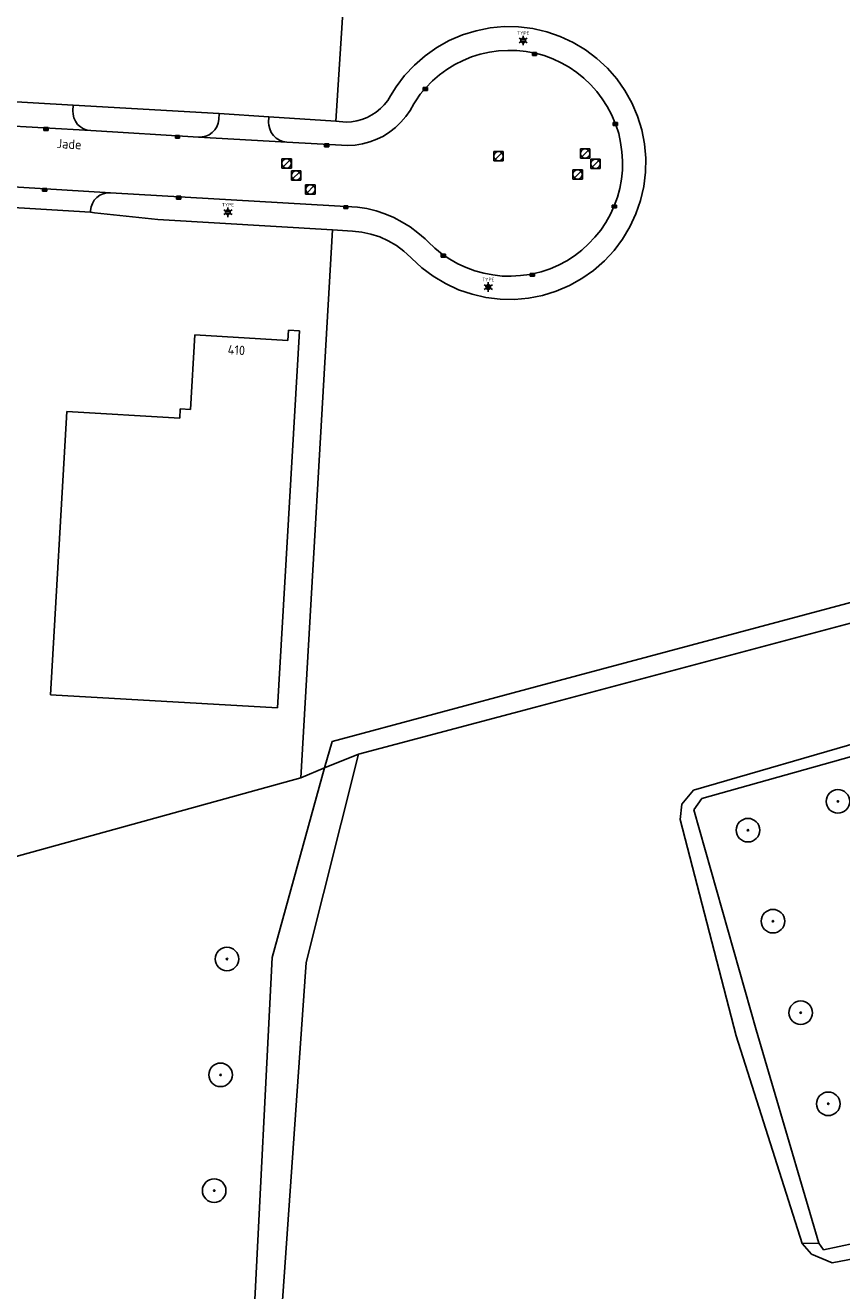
# Model space of a CAD drawing. Header units: metres. Extents: x 102000 to 105000, y 414600 to 420766.
# Tile 144 of 206: x 102946 to 103033, y 419852 to 419987. Entities that reach past the tile are written whole.
import ezdxf
from ezdxf.enums import TextEntityAlignment as Align

# ---------------------------------------------------------------- set-up
doc = ezdxf.new("R2010")
doc.units = ezdxf.units.M
doc.layers.get('0').update_dxf_attribs({"color": 8})
doc.styles.add('MtXpl_NLCS-ISO', font='NLCS-ISO.ttf')
doc.styles.add('NLCS-ISO', font='NLCS-ISO.ttf')

msp = doc.modelspace()

# ---------------------------------------------------------------- hatches: boundary and pattern name
at = {"ltscale": 0.1}
h = msp.add_hatch(color=256, dxfattribs=at)
edge = h.paths.add_edge_path()
edge.add_arc((103032.15, 419904.33), 0.075, 0, 360)
h = msp.add_hatch(color=256, dxfattribs=at)
edge = h.paths.add_edge_path()
edge.add_arc((103022.59, 419901.27), 0.075, 0, 360)
h = msp.add_hatch(color=256, dxfattribs=at)
edge = h.paths.add_edge_path()
edge.add_arc((103025.24, 419891.6), 0.075, 0, 360)
h = msp.add_hatch(color=256, dxfattribs=at)
edge = h.paths.add_edge_path()
edge.add_arc((102967.23, 419887.58), 0.075, 0, 360)
h = msp.add_hatch(color=256, dxfattribs=at)
edge = h.paths.add_edge_path()
edge.add_arc((103028.19, 419881.87), 0.075, 0, 360)
h = msp.add_hatch(color=256, dxfattribs=at)
edge = h.paths.add_edge_path()
edge.add_arc((102966.55, 419875.27), 0.075, 0, 360)
h = msp.add_hatch(color=256, dxfattribs=at)
edge = h.paths.add_edge_path()
edge.add_arc((103031.12, 419872.19), 0.075, 0, 360)
h = msp.add_hatch(color=256, dxfattribs=at)
edge = h.paths.add_edge_path()
edge.add_arc((102965.87, 419862.97), 0.075, 0, 360)

# ---------------------------------------------------------------- linework, layer by layer
for p, q in [((102978.79, 419976.61), (102980.3, 420000)), ((102992.25, 419985.78), (102990.85, 419985.18)), ((102993.7, 419986.23), (102992.25, 419985.78)), ((102995.19, 419986.52), (102993.7, 419986.23)), ((102996.7, 419986.66), (102995.19, 419986.52)), ((102998.22, 419986.63), (102996.7, 419986.66)), ((102999.73, 419986.45), (102998.22, 419986.63)), ((103000, 419986.39), (102999.73, 419986.45)), ((102989.53, 419984.45), (102988.29, 419983.57)), ((102990.85, 419985.18), (102989.53, 419984.45)), ((102995.11, 419983.95), (102996.08, 419984.09)), ((102996.08, 419984.09), (102997.06, 419984.14)), ((102997.06, 419984.14), (102998.04, 419984.12)), ((102998.04, 419984.12), (102999.01, 419984.02)), ((102998.47, 419985.29), (102998.93, 419985.29)), ((102998.47, 419985.09), (102998.93, 419985.09)), ((102988.29, 419983.57), (102987.14, 419982.58)), ((102991.44, 419982.63), (102992.31, 419983.07)), ((102992.31, 419983.07), (102993.22, 419983.44)), ((102993.22, 419983.44), (102994.15, 419983.73)), ((102994.15, 419983.73), (102995.11, 419983.95)), ((102999.01, 419984.02), (102999.97, 419983.84)), ((102999.68, 419983.6), (103000.13, 419983.9)), ((103000.13, 419983.6), (102999.68, 419983.9)), ((102999.68, 419983.6), (103000.13, 419983.9)), ((103000.13, 419983.6), (102999.68, 419983.9)), ((103000.13, 419983.9), (102999.68, 419983.9)), ((102999.68, 419983.9), (102999.68, 419983.6)), ((103000.13, 419983.9), (102999.68, 419983.9)), ((102999.68, 419983.9), (102999.68, 419983.6)), ((102999.68, 419983.6), (103000.13, 419983.6)), ((102999.68, 419983.6), (103000.13, 419983.6)), ((102999.97, 419983.84), (103000, 419983.83)), ((103000.13, 419983.6), (103000.13, 419983.9)), ((103000.13, 419983.6), (103000.13, 419983.9)), ((102986.11, 419981.46), (102985.2, 419980.25)), ((102987.14, 419982.58), (102986.11, 419981.46)), ((102989.07, 419980.91), (102989.81, 419981.55)), ((102989.81, 419981.55), (102990.6, 419982.12)), ((102990.6, 419982.12), (102991.44, 419982.63)), ((102985.2, 419980.25), (102984.62, 419979.31)), ((102987.76, 419979.49), (102988.32, 419980.14)), ((102988.09, 419979.89), (102988.54, 419980.19)), ((102988.54, 419979.89), (102988.09, 419980.19)), ((102988.54, 419980.19), (102988.09, 419980.19)), ((102988.09, 419980.19), (102988.09, 419979.89)), ((102988.32, 419980.14), (102989.07, 419980.91)), ((102988.54, 419979.89), (102988.54, 419980.19)), ((102942.95, 419978.77), (102950.88, 419978.32)), ((102984.31, 419978.82), (102983.95, 419978.37)), ((102984.62, 419979.31), (102984.31, 419978.82)), ((102987.07, 419978.45), (102987.28, 419978.79)), ((102987.28, 419978.79), (102987.76, 419979.49)), ((102988.09, 419979.89), (102988.54, 419979.89)), ((102950.86, 419977.72), (102950.88, 419978.32)), ((102950.88, 419977.36), (102950.86, 419977.72)), ((102950.88, 419978.32), (102966.41, 419977.43)), ((102950.96, 419976.97), (102950.88, 419977.36)), ((102966.41, 419977.43), (102966.37, 419976.78)), ((102966.41, 419977.43), (102971.67, 419977.08)), ((102983.1, 419977.59), (102982.62, 419977.28)), ((102983.55, 419977.96), (102983.1, 419977.59)), ((102983.95, 419978.37), (102983.55, 419977.96)), ((102986.24, 419977.11), (102986.69, 419977.76)), ((102986.69, 419977.76), (102987.07, 419978.45)), ((102940.7, 419976.31), (102952.78, 419975.61)), ((102951.13, 419976.6), (102950.96, 419976.97)), ((102951.36, 419976.28), (102951.13, 419976.6)), ((102951.66, 419976.01), (102951.36, 419976.28)), ((102966.16, 419976.02), (102965.94, 419975.68)), ((102966.3, 419976.39), (102966.16, 419976.02)), ((102966.37, 419976.78), (102966.3, 419976.39)), ((102971.66, 419976.46), (102971.67, 419977.08)), ((102971.68, 419976.18), (102971.66, 419976.46)), ((102971.67, 419977.08), (102978.79, 419976.61)), ((102971.77, 419975.79), (102971.68, 419976.18)), ((102979.88, 419976.52), (102978.79, 419976.61)), ((102980.45, 419976.55), (102979.88, 419976.52)), ((102981.02, 419976.65), (102980.45, 419976.55)), ((102981.57, 419976.8), (102981.02, 419976.65)), ((102982.11, 419977.01), (102981.57, 419976.8)), ((102982.62, 419977.28), (102982.11, 419977.01)), ((102985.15, 419975.96), (102985.72, 419976.5)), ((102985.72, 419976.5), (102986.24, 419977.11)), ((103008.26, 419976.16), (103008.71, 419976.46)), ((103008.71, 419976.16), (103008.26, 419976.46)), ((103008.71, 419976.46), (103008.26, 419976.46)), ((103008.26, 419976.46), (103008.26, 419976.16)), ((103008.26, 419976.16), (103008.71, 419976.16)), ((103008.71, 419976.16), (103008.71, 419976.46)), ((102947.77, 419975.63), (102948.23, 419975.93)), ((102948.23, 419975.63), (102947.77, 419975.93)), ((102948.23, 419975.93), (102947.77, 419975.93)), ((102947.77, 419975.93), (102947.77, 419975.63)), ((102947.77, 419975.63), (102948.23, 419975.63)), ((102948.23, 419975.63), (102948.23, 419975.93)), ((102952, 419975.8), (102951.66, 419976.01)), ((102952.38, 419975.67), (102952, 419975.8)), ((102952.78, 419975.61), (102952.38, 419975.67)), ((102952.78, 419975.61), (102964.21, 419974.93)), ((102961.75, 419974.81), (102962.2, 419975.11)), ((102962.2, 419974.81), (102961.75, 419975.11)), ((102962.2, 419975.11), (102961.75, 419975.11)), ((102961.75, 419975.11), (102961.75, 419974.81)), ((102961.75, 419974.81), (102962.2, 419974.81)), ((102962.2, 419974.81), (102962.2, 419975.11)), ((102964.58, 419974.94), (102964.21, 419974.93)), ((102964.21, 419974.93), (102973.58, 419974.39)), ((102964.97, 419975.02), (102964.58, 419974.94)), ((102965.34, 419975.17), (102964.97, 419975.02)), ((102965.67, 419975.4), (102965.34, 419975.17)), ((102965.94, 419975.68), (102965.67, 419975.4)), ((102971.93, 419975.42), (102971.77, 419975.79)), ((102972.17, 419975.09), (102971.93, 419975.42)), ((102972.46, 419974.81), (102972.17, 419975.09)), ((102972.8, 419974.6), (102972.46, 419974.81)), ((102982.4, 419974.41), (102983.14, 419974.69)), ((102983.14, 419974.69), (102983.85, 419975.04)), ((102983.85, 419975.04), (102984.52, 419975.47)), ((102984.52, 419975.47), (102985.15, 419975.96)), ((102973.18, 419974.46), (102972.8, 419974.6)), ((102973.58, 419974.39), (102973.18, 419974.46)), ((102973.58, 419974.39), (102980.05, 419974.03)), ((102977.6, 419973.9), (102978.05, 419974.2)), ((102978.05, 419973.9), (102977.6, 419974.2)), ((102978.05, 419974.2), (102977.6, 419974.2)), ((102977.6, 419974.2), (102977.6, 419973.9)), ((102977.6, 419973.9), (102978.05, 419973.9)), ((102978.05, 419973.9), (102978.05, 419974.2)), ((102980.05, 419974.03), (102980.84, 419974.08)), ((102980.84, 419974.08), (102981.63, 419974.21)), ((102981.63, 419974.21), (102982.4, 419974.41)), ((102996.59, 419973.39), (102995.59, 419973.39)), ((102995.59, 419973.39), (102995.59, 419972.39)), ((102996.59, 419972.39), (102996.59, 419973.39)), ((103005.78, 419973.68), (103004.78, 419973.68)), ((103004.78, 419973.68), (103004.78, 419972.68)), ((103004.93, 419972.83), (103005.64, 419973.54)), ((103005.78, 419972.68), (103005.78, 419973.68)), ((102974.07, 419972.62), (102973.07, 419972.62)), ((102973.07, 419972.62), (102973.07, 419971.62)), ((102973.21, 419971.76), (102973.92, 419972.47)), ((102974.07, 419971.62), (102974.07, 419972.62)), ((102995.59, 419972.39), (102996.59, 419972.39)), ((102995.73, 419972.53), (102996.44, 419973.24)), ((103004.78, 419972.68), (103005.78, 419972.68)), ((103006.9, 419972.59), (103005.9, 419972.59)), ((103005.9, 419972.59), (103005.9, 419971.59)), ((103006.04, 419971.74), (103006.75, 419972.45)), ((103006.9, 419971.59), (103006.9, 419972.59)), ((102973.07, 419971.62), (102974.07, 419971.62)), ((102975.07, 419971.33), (102974.07, 419971.33)), ((102974.07, 419971.33), (102974.07, 419970.33)), ((102974.21, 419970.48), (102974.92, 419971.19)), ((102975.07, 419970.33), (102975.07, 419971.33)), ((103004.99, 419971.45), (103003.99, 419971.45)), ((103003.99, 419971.45), (103003.99, 419970.45)), ((103004.14, 419970.6), (103004.85, 419971.3)), ((103004.99, 419970.45), (103004.99, 419971.45)), ((103005.9, 419971.59), (103006.9, 419971.59)), ((102954.84, 419969.01), (102933.7, 419970.27)), ((102947.63, 419969.17), (102948.08, 419969.47)), ((102948.08, 419969.17), (102947.63, 419969.47)), ((102948.08, 419969.47), (102947.63, 419969.47)), ((102947.63, 419969.47), (102947.63, 419969.17)), ((102948.08, 419969.17), (102948.08, 419969.47)), ((102974.07, 419970.33), (102975.07, 419970.33)), ((102976.59, 419969.86), (102975.59, 419969.86)), ((102975.59, 419969.86), (102975.59, 419968.86)), ((102975.74, 419969.01), (102976.44, 419969.72)), ((102976.59, 419968.86), (102976.59, 419969.86)), ((103003.99, 419970.45), (103004.99, 419970.45)), ((102952.73, 419966.93), (102935.56, 419967.97)), ((102947.63, 419969.17), (102948.08, 419969.17)), ((102952.93, 419967.88), (102953.13, 419968.22)), ((102953.13, 419968.22), (102953.39, 419968.51)), ((102953.39, 419968.51), (102953.71, 419968.75)), ((102953.71, 419968.75), (102954.07, 419968.91)), ((102954.07, 419968.91), (102954.46, 419969)), ((102954.46, 419969), (102954.84, 419969.01)), ((102981.09, 419967.49), (102954.84, 419969.01)), ((102961.87, 419968.34), (102962.32, 419968.64)), ((102962.32, 419968.34), (102961.87, 419968.64)), ((102962.32, 419968.64), (102961.87, 419968.64)), ((102961.87, 419968.64), (102961.87, 419968.34)), ((102961.87, 419968.34), (102962.32, 419968.34)), ((102962.32, 419968.34), (102962.32, 419968.64)), ((102975.59, 419968.86), (102976.59, 419968.86)), ((102952.73, 419966.93), (102952.74, 419967.12)), ((102953.15, 419966.88), (102952.73, 419966.93)), ((102952.74, 419967.12), (102952.8, 419967.51)), ((102952.8, 419967.51), (102952.93, 419967.88)), ((102959.87, 419966.15), (102953.15, 419966.88)), ((102967.1, 419967.04), (102967.56, 419967.04)), ((102967.1, 419966.84), (102967.56, 419966.84)), ((102979.64, 419967.32), (102980.09, 419967.61)), ((102980.09, 419967.32), (102979.64, 419967.61)), ((102980.09, 419967.61), (102979.64, 419967.61)), ((102979.64, 419967.61), (102979.64, 419967.32)), ((102979.64, 419967.32), (102980.09, 419967.32)), ((102980.09, 419967.32), (102980.09, 419967.61)), ((102982.08, 419967.33), (102981.09, 419967.49)), ((102983.07, 419967.08), (102982.08, 419967.33)), ((102984.02, 419966.76), (102983.07, 419967.08)), ((102984.96, 419966.37), (102984.02, 419966.76)), ((103008.16, 419967.39), (103008.61, 419967.69)), ((103008.61, 419967.39), (103008.16, 419967.69)), ((103008.61, 419967.69), (103008.16, 419967.69)), ((103008.16, 419967.69), (103008.16, 419967.39)), ((103008.16, 419967.39), (103008.61, 419967.39)), ((103008.61, 419967.39), (103008.61, 419967.69)), ((102978.46, 419965.07), (102959.87, 419966.15)), ((102985.85, 419965.9), (102984.96, 419966.37)), ((102986.71, 419965.37), (102985.85, 419965.9)), ((102987.52, 419964.76), (102986.71, 419965.37)), ((102975.07, 419906.83), (102978.46, 419965.07)), ((102978.46, 419965.07), (102980.56, 419964.94)), ((102980.56, 419964.94), (102981.55, 419964.83)), ((102981.55, 419964.83), (102982.52, 419964.62)), ((102982.52, 419964.62), (102983.46, 419964.31)), ((102983.46, 419964.31), (102984.37, 419963.9)), ((102988.28, 419964.1), (102987.52, 419964.76)), ((102988.6, 419963.79), (102988.28, 419964.1)), ((102984.37, 419963.9), (102985.23, 419963.4)), ((102985.23, 419963.4), (102986.03, 419962.81)), ((102986.03, 419962.81), (102986.76, 419962.14)), ((102989.32, 419963.11), (102988.6, 419963.79)), ((102990.08, 419962.5), (102989.32, 419963.11)), ((102986.76, 419962.14), (102986.83, 419962.07)), ((102986.83, 419962.07), (102987.94, 419961.04)), ((102990, 419962.17), (102990.45, 419962.47)), ((102990.45, 419962.17), (102990, 419962.47)), ((102990.45, 419962.47), (102990, 419962.47)), ((102990, 419962.47), (102990, 419962.17)), ((102990, 419962.17), (102990.45, 419962.17)), ((102990.9, 419961.95), (102990.08, 419962.5)), ((102990.45, 419962.17), (102990.45, 419962.47)), ((102991.75, 419961.46), (102990.9, 419961.95)), ((102992.65, 419961.05), (102991.75, 419961.46)), ((102987.94, 419961.04), (102989.15, 419960.13)), ((102989.15, 419960.13), (102990.46, 419959.35)), ((102993.57, 419960.71), (102992.65, 419961.05)), ((102994.52, 419960.45), (102993.57, 419960.71)), ((102995.48, 419960.27), (102994.52, 419960.45)), ((102996.46, 419960.16), (102995.48, 419960.27)), ((102997.44, 419960.14), (102996.46, 419960.16)), ((102998.42, 419960.2), (102997.44, 419960.14)), ((102999.4, 419960.33), (102998.42, 419960.2)), ((102999.68, 419960.39), (102999.4, 419960.33)), ((102999.46, 419960.14), (102999.91, 419960.43)), ((102999.91, 419960.14), (102999.46, 419960.43)), ((102999.91, 419960.43), (102999.46, 419960.43)), ((102999.46, 419960.43), (102999.46, 419960.14)), ((102999.46, 419960.14), (102999.91, 419960.14)), ((103000, 419960.46), (102999.68, 419960.39)), ((102999.91, 419960.14), (102999.91, 419960.43)), ((102990.46, 419959.35), (102991.83, 419958.71)), ((102991.83, 419958.71), (102993.27, 419958.22)), ((102994.76, 419959.09), (102995.22, 419959.09)), ((102994.76, 419958.89), (102995.22, 419958.89)), ((102993.27, 419958.22), (102994.75, 419957.88)), ((102994.75, 419957.88), (102996.26, 419957.7)), ((102996.26, 419957.7), (102997.77, 419957.68)), ((102997.77, 419957.68), (102999.28, 419957.81)), ((102999.28, 419957.81), (103000, 419957.95)), ((102963.81, 419953.9), (102963.35, 419945.99)), ((102973.71, 419953.32), (102963.81, 419953.9)), ((102972.6, 419914.26), (102974.92, 419954.33)), ((102973.77, 419954.4), (102973.71, 419953.32)), ((102974.92, 419954.33), (102973.77, 419954.4)), ((102950.23, 419945.75), (102948.49, 419915.66)), ((102962.21, 419945.05), (102950.23, 419945.75)), ((102962.27, 419946.05), (102962.21, 419945.05)), ((102963.35, 419945.99), (102962.27, 419946.05)), ((102948.49, 419915.66), (102972.6, 419914.26)), ((103000, 419916.5), (102978.39, 419910.71)), ((102981.19, 419909.35), (103000, 419914.36)), ((102978.39, 419910.71), (102977.6, 419907.88)), ((102981.19, 419909.35), (102975.65, 419887.22)), ((102977.6, 419907.88), (102981.19, 419909.35)), ((102972.02, 419887.75), (102977.6, 419907.88)), ((102977.6, 419907.88), (102975.07, 419906.83)), ((102941.19, 419897.48), (102975.07, 419906.83)), ((102970.08, 419849.17), (102972.02, 419887.75)), ((102975.65, 419887.22), (102972.72, 419845.23))]:
    msp.add_line(p, q)
for p, q in [((102998.48, 419985.32), (102998.26, 419985.45)), ((102998.7, 419985.45), (102998.7, 419985.7)), ((102998.92, 419985.32), (102999.14, 419985.45)), ((102998.48, 419985.07), (102998.26, 419984.94)), ((102998.7, 419984.94), (102998.7, 419984.69)), ((102998.92, 419985.07), (102999.14, 419984.94)), ((102967.11, 419967.07), (102966.89, 419967.19)), ((102967.11, 419966.81), (102966.89, 419966.69)), ((102967.33, 419967.19), (102967.33, 419967.45)), ((102967.33, 419966.69), (102967.33, 419966.43)), ((102967.55, 419967.07), (102967.77, 419967.19)), ((102967.55, 419966.81), (102967.77, 419966.69)), ((102994.77, 419959.12), (102994.55, 419959.24)), ((102994.77, 419958.86), (102994.55, 419958.74)), ((102994.99, 419959.24), (102994.99, 419959.5)), ((102994.99, 419958.74), (102994.99, 419958.48)), ((102995.21, 419959.12), (102995.43, 419959.24)), ((102995.21, 419958.86), (102995.43, 419958.74))]:
    msp.add_line(p, q, dxfattribs=at)
at = {"transparency": 33554687}
for p, q in [((103001.21, 419986.11), (103000, 419986.39)), ((103002.64, 419985.62), (103001.21, 419986.11)), ((103004.02, 419984.98), (103002.64, 419985.62)), ((103005.32, 419984.2), (103004.02, 419984.98)), ((103006.53, 419983.29), (103005.32, 419984.2)), ((103000, 419983.83), (103000.92, 419983.58)), ((103000.92, 419983.58), (103001.84, 419983.24)), ((103001.84, 419983.24), (103002.73, 419982.83)), ((103002.73, 419982.83), (103003.58, 419982.35)), ((103007.65, 419982.26), (103006.53, 419983.29)), ((103003.58, 419982.35), (103004.39, 419981.8)), ((103004.39, 419981.8), (103005.16, 419981.19)), ((103008.64, 419981.12), (103007.65, 419982.26)), ((103005.16, 419981.19), (103005.87, 419980.51)), ((103005.87, 419980.51), (103006.52, 419979.78)), ((103009.52, 419979.88), (103008.64, 419981.12)), ((103006.52, 419979.78), (103007.11, 419979)), ((103007.11, 419979), (103007.64, 419978.18)), ((103010.26, 419978.55), (103009.52, 419979.88)), ((103007.64, 419978.18), (103008.1, 419977.31)), ((103010.85, 419977.15), (103010.26, 419978.55)), ((103008.1, 419977.31), (103008.48, 419976.41)), ((103008.48, 419976.41), (103008.55, 419976.23)), ((103008.55, 419976.23), (103008.85, 419975.3)), ((103011.3, 419975.7), (103010.85, 419977.15)), ((103008.85, 419975.3), (103009.06, 419974.34)), ((103011.59, 419974.21), (103011.3, 419975.7)), ((103009.06, 419974.34), (103009.2, 419973.37)), ((103009.2, 419973.37), (103009.26, 419972.39)), ((103011.73, 419972.7), (103011.59, 419974.21)), ((103009.26, 419972.39), (103009.24, 419971.41)), ((103011.7, 419971.18), (103011.73, 419972.7)), ((103009.24, 419971.41), (103009.14, 419970.44)), ((103011.52, 419969.68), (103011.7, 419971.18)), ((103008.96, 419969.47), (103008.71, 419968.53)), ((103009.14, 419970.44), (103008.96, 419969.47)), ((103011.18, 419968.2), (103011.52, 419969.68)), ((103008.71, 419968.53), (103008.37, 419967.61)), ((103010.69, 419966.76), (103011.18, 419968.2)), ((103007.97, 419966.72), (103007.49, 419965.86)), ((103008.37, 419967.61), (103007.97, 419966.72)), ((103010.05, 419965.39), (103010.69, 419966.76)), ((103007.49, 419965.86), (103006.94, 419965.05)), ((103009.27, 419964.08), (103010.05, 419965.39)), ((103006.33, 419964.28), (103005.66, 419963.57)), ((103006.94, 419965.05), (103006.33, 419964.28)), ((103008.36, 419962.87), (103009.27, 419964.08)), ((103004.93, 419962.91), (103004.15, 419962.32)), ((103005.66, 419963.57), (103004.93, 419962.91)), ((103007.33, 419961.76), (103008.36, 419962.87)), ((103002.46, 419961.33), (103001.56, 419960.94)), ((103003.33, 419961.79), (103002.46, 419961.33)), ((103004.15, 419962.32), (103003.33, 419961.79)), ((103006.19, 419960.76), (103007.33, 419961.76)), ((103000.63, 419960.62), (103000, 419960.46)), ((103001.56, 419960.94), (103000.63, 419960.62)), ((103003.62, 419959.15), (103004.95, 419959.89)), ((103004.95, 419959.89), (103006.19, 419960.76)), ((103000.77, 419958.1), (103002.22, 419958.55)), ((103002.22, 419958.55), (103003.62, 419959.15)), ((103000, 419957.95), (103000.77, 419958.1)), ((103059.8, 419932.52), (103000, 419916.5)), ((103000, 419914.36), (103060.9, 419930.58)), ((103053.61, 419916.24), (103016.79, 419905.51)), ((103017.69, 419904.62), (103053.71, 419914.8)), ((103016.79, 419905.51), (103015.55, 419904.02)), ((103015.55, 419904.02), (103015.38, 419902.4)), ((103016.84, 419903.44), (103017.69, 419904.62)), ((103023.46, 419880.05), (103016.84, 419903.44)), ((103015.38, 419902.4), (103021.35, 419879.41)), ((103021.35, 419879.41), (103028.35, 419857.34)), ((103030.13, 419857.39), (103023.46, 419880.05)), ((103050.26, 419860.89), (103030.6, 419856.68)), ((103031.54, 419855.31), (103050.19, 419858.86)), ((103030.13, 419857.39), (103028.35, 419857.34)), ((103028.35, 419857.34), (103029.35, 419856.23)), ((103030.6, 419856.68), (103030.13, 419857.39)), ((103029.35, 419856.23), (103031.54, 419855.31))]:
    msp.add_line(p, q, dxfattribs=at)
at = {"ltscale": 0.1}
for centre, radius in [((102998.7, 419985.19), 0.253), ((102967.33, 419966.94), 0.253), ((102994.99, 419958.99), 0.253), ((103032.15, 419904.33), 0.075), ((103022.59, 419901.27), 0.075), ((103025.24, 419891.6), 0.075), ((102967.23, 419887.58), 0.075), ((103028.19, 419881.87), 0.075), ((102966.55, 419875.27), 0.075), ((103031.12, 419872.19), 0.075), ((102965.87, 419862.97), 0.075)]:
    msp.add_circle(centre, radius, dxfattribs=at)
for centre, radius in [((102996.09, 419972.89), 0.5), ((103005.28, 419973.18), 0.5), ((102973.57, 419972.12), 0.5), ((103006.4, 419972.09), 0.5), ((102974.57, 419970.83), 0.5), ((103004.49, 419970.95), 0.5), ((102976.09, 419969.36), 0.5), ((103032.15, 419904.33), 1.25), ((103032.15, 419904.33), 0.0225), ((103022.59, 419901.27), 1.25), ((103022.59, 419901.27), 0.0225), ((103025.24, 419891.6), 1.25), ((103025.24, 419891.6), 0.0225), ((102967.23, 419887.58), 1.25), ((102967.23, 419887.58), 0.0225), ((103028.19, 419881.87), 1.25), ((103028.19, 419881.87), 0.0225), ((102966.55, 419875.27), 1.25), ((102966.55, 419875.27), 0.0225), ((103031.12, 419872.19), 1.25), ((103031.12, 419872.19), 0.0225), ((102965.87, 419862.97), 1.25), ((102965.87, 419862.97), 0.0225)]:
    msp.add_circle(centre, radius)

# ---------------------------------------------------------------- texts
at = {"style": 'MtXpl_NLCS-ISO'}
for s, rotation, p in [('Jade', 356.9601, (102949.11, 419973.76)), ('410', 356.6768, (102967.28, 419951.84))]:
    msp.add_text(s, height=1, rotation=rotation, dxfattribs=at).set_placement(p)
at = {"style": 'NLCS-ISO'}
for p in [(102998.7, 419985.7), (102967.33, 419967.45), (102994.99, 419959.5)]:
    msp.add_attdef('TYPE', text='', height=0.36, dxfattribs=at).set_placement(p, align=Align.BOTTOM_CENTER)

doc.saveas('drawing.dxf')
